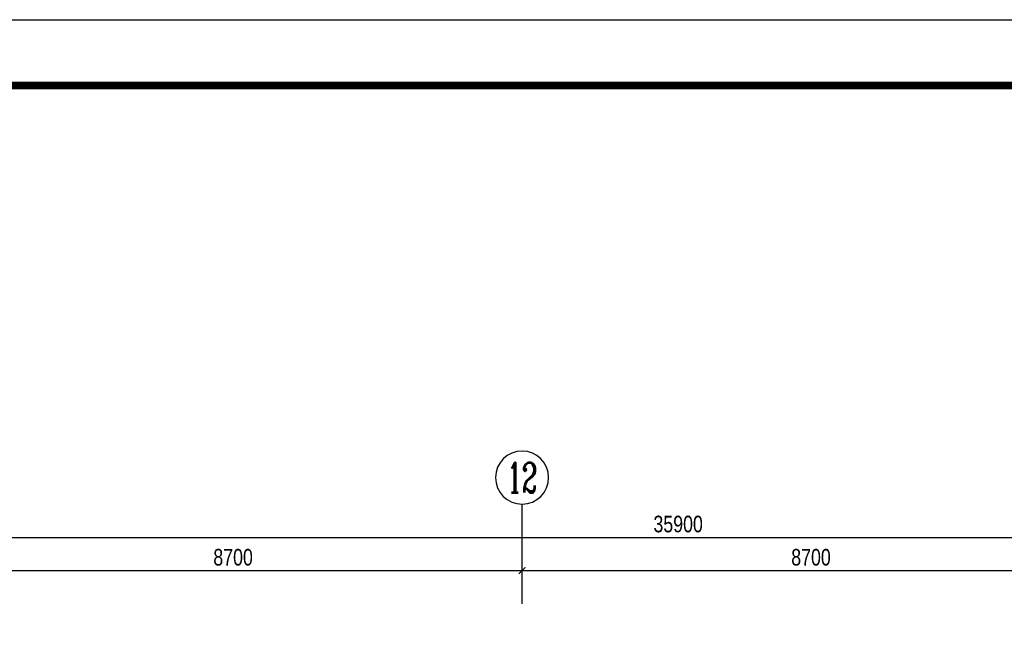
# Model space of a CAD drawing. Header units: millimetres. Extents: x -539149 to -534375, y 505028 to 505469.
# Tile 129 of 135: x -534823 to -534675, y 505365 to 505459. Entities that reach past the tile are written whole.
import ezdxf
from ezdxf.enums import TextEntityAlignment as Align

# ---------------------------------------------------------------- set-up
doc = ezdxf.new("R2010")
doc.units = ezdxf.units.MM
doc.header["$LTSCALE"] = 10
for name, color, linetype in [('A-建筑-窗户', 4, 'Continuous'), ('A-建筑-轴号', 3, 'Continuous'), ('A2图框$0$E-图框', 100, 'Continuous'), ('AXIS_TEXT', 50, 'Continuous'), ('B-平面-尺寸', 8, 'Continuous')]:
    doc.layers.add(name, color=color, linetype=linetype)
doc.layers.add('A-批量打印图层', color=251, linetype='Continuous', plot=False)
doc.layers.add('A2图框$0$图框外线', color=1, linetype='Continuous', plot=False)
doc.styles.add('_TCH_AXIS', font='COMPLEX', dxfattribs={"bigfont": 'GBCBIG'})
doc.styles.add('CCD_DIM', font='txt', dxfattribs={"width": 0.8})
doc.styles.add('COMPLEX', font='COMPLEX')
doc.dimstyles.new('1-1', dxfattribs={"dimscale": 0, "dimtxt": 2.5, "dimasz": 1, "dimexe": 1, "dimexo": 1, "dimgap": 0.75, "dimtad": 1, "dimdec": 0, "dimrnd": 0.005, "dimzin": 0, "dimdsep": 46, "dimtxsty": 'CCD_DIM', "dimblk": 'ARCHTICK', "dimcen": 0.13, "dimclrd": 44, "dimclre": 44, "dimclrt": 50, "dimadec": 0, "dimazin": 0, "dimtfac": 1, "dimtdec": 0, "dimtix": 1, "dimtmove": 2, "dimatfit": 3, "dimldrblk": 'HBA_Leader_Dot', "dimfxl": 5, "dimfxlon": 1, "dimtvp": 1, "dimtolj": 1, "dimtzin": 0, "dimarcsym": 0})

# ---------------------------------------------------------------- blocks, each defined once
blk = doc.blocks.new('_ArchTick')
at = {"color": 0, "linetype": 'ByBlock', "const_width": 0.15}
blk.add_lwpolyline([(-0.5, -0.5), (0.5, 0.5)], dxfattribs=at)
blk = doc.blocks.new('HBA_Leader_Dot')
at = {"color": 0, "linetype": 'ByBlock'}
blk.add_line((-5, 0), (-10, 0), dxfattribs=at)
at = {"color": 0, "linetype": 'ByBlock', "const_width": 5}
blk.add_lwpolyline([(-2.5, 0, 1), (2.5, 0, 1)], format="xyb", close=True, dxfattribs=at)
blk = doc.blocks.new('_AXISO')
blk.add_circle((0, 0), 0.5)
at = {"layer": 'AXIS_TEXT', "style": 'COMPLEX', "width": 1.041667}
blk.add_attdef('A', text='', height=0.56, dxfattribs=at).set_placement((-0.25, -0.28), (0.25, -0.28), align=Align.FIT)
blk = doc.blocks.new('A2图框')
at = {"layer": 'A2图框$0$E-图框', "color": 4, "const_width": 1.13}
blk.add_lwpolyline([(-363.4, 295.3), (209.38, 295.3), (209.38, -104.9), (-363.4, -104.9)], close=True, dxfattribs=at)
at = {"layer": 'A2图框$0$图框外线', "color": 1}
blk.add_lwpolyline([(-374.72, 305.2), (219.28, 305.2), (219.28, -114.8), (-374.72, -114.8)], close=True, dxfattribs=at)
blk.add_lwpolyline([(-374.72, 305.2), (219.28, 305.2), (219.28, -114.8), (-374.72, -114.8)], close=True, dxfattribs=at)
blk.add_lwpolyline([(-374.72, 305.2), (219.28, 305.2), (219.28, -114.8), (-374.72, -114.8)], close=True, dxfattribs=at)

msp = doc.modelspace()

# ---------------------------------------------------------------- linework, layer by layer
at = {"layer": 'A-建筑-轴号', "ltscale": 0.01}
msp.add_line((-534747.273, 505370.599, 0.069), (-534747.273, 505385.599, 0.069), dxfattribs=at)
at = {"layer": 'A-批量打印图层'}
msp.add_lwpolyline([(-534979.961, 505458.51), (-534385.961, 505458.51), (-534385.961, 505038.51), (-534979.961, 505038.51)], close=True, dxfattribs=at)

# ---------------------------------------------------------------- block references
at = {"layer": 'A-建筑-窗户', "ltscale": 0.5}
msp.add_blockref('A2图框', (-534605.245, 505153.313), dxfattribs=at)
at = {"layer": 'A-建筑-轴号', "ltscale": 0.01}
ref = msp.add_blockref('_AXISO', (-534747.273, 505389.599, 0.069), dxfattribs=dict(at, xscale=-8, yscale=8, zscale=8, rotation=180))
ref.add_attrib('A', '12', dxfattribs={"layer": 'AXIS_TEXT', "height": 4.5255, "style": '_TCH_AXIS', "width": 0.724138}).set_placement((-534749.536, 505387.336, 0.069), (-534745.01, 505387.336, 0.069), align=Align.FIT)

# ---------------------------------------------------------------- dimensions: what is measured, and where the dimension line sits
at = {"layer": 'B-平面-尺寸', "ltscale": 0.01}
msp.add_linear_dim(base=(-534544.273, 505380.599, 0.069), p1=(-534903.273, 505370.199, 0.069), p2=(-534544.273, 505370.199, 0.069), dimstyle='1-1', override={"dimscale": 1, "dimlfac": 100}, dxfattribs=at).render()
for p1, p2 in [((-534834.273, 505365.599, 0.069), (-534747.273, 505365.599, 0.069)), ((-534747.273, 505365.599, 0.069), (-534660.273, 505365.599, 0.069))]:
    msp.add_aligned_dim(p1=p1, p2=p2, distance=10, dimstyle='1-1', override={"dimscale": 1, "dimlfac": 100}, dxfattribs=at).render()

doc.saveas('drawing.dxf')
